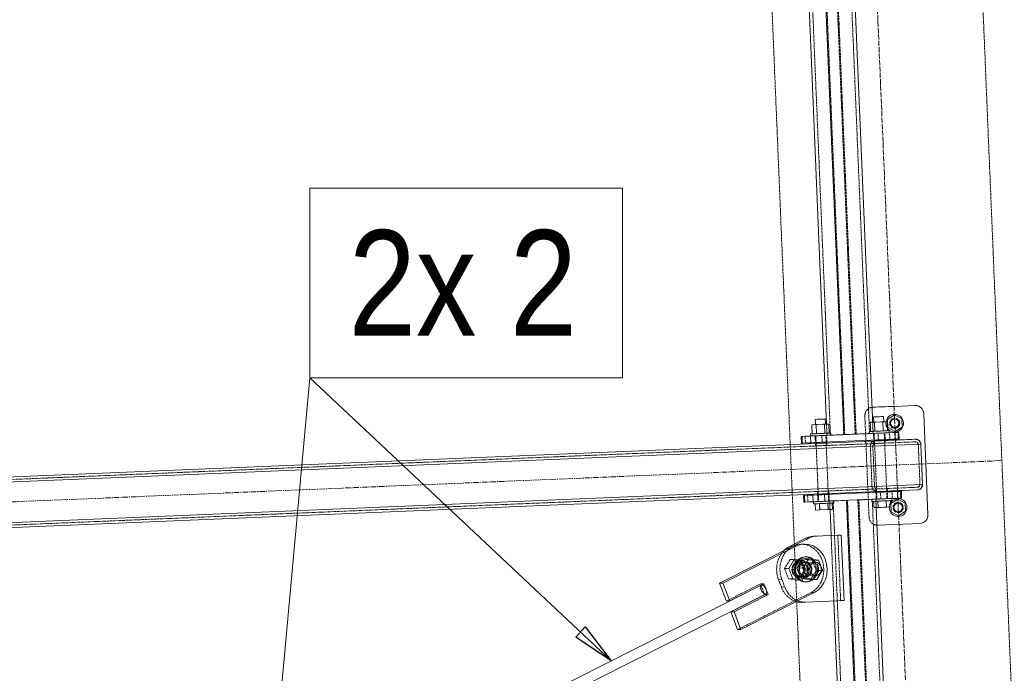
# Model space of a CAD drawing. Header units: millimetres. Extents: x -15129 to 9171, y -18789 to 5877.
# Tile 74 of 256: x -10603 to -9435, y -11820 to -11045. Entities that reach past the tile are written whole.
import ezdxf

# ---------------------------------------------------------------- set-up
doc = ezdxf.new("R2010")
doc.units = ezdxf.units.MM
for name, pattern in [('ACAD_ISO02W100', [15, 12, -3]), ('ACAD_ISO04W100', [30, 24, -3, 0, -3]), ('CENTER', [50.8, 31.75, -6.35, 6.35, -6.35])]:
    doc.linetypes.add(name, pattern=pattern)
for name, color, linetype in [('AS_Belki', 145, 'Continuous'), ('AS_Blachy', 30, 'Continuous'), ('AS_DIM_ON', 7, 'Continuous'), ('AS_Kotwy', 9, 'Continuous'), ('AS_Sciany betonowe', 252, 'Continuous'), ('AS_Siatki', 72, 'Continuous'), ('AS_Sruby', 9, 'Continuous')]:
    doc.layers.add(name, color=color, linetype=linetype)
doc.styles.add('Arial Narrow', font='ARIALN.TTF', dxfattribs={"height": 5})

msp = doc.modelspace()

# ---------------------------------------------------------------- linework, layer by layer
at = {"color": 5, "linetype": 'CENTER', "lineweight": 13, "ltscale": 0.2}
msp.add_line((-12816, -11708.5, 76020), (-9438.3, -11567.7, 38010), dxfattribs=at)
at = {"layer": 'AS_Belki', "color": 84, "linetype": 'ACAD_ISO02W100', "lineweight": 13, "ltscale": 0.25}
for p, q in [((-9723.8, -9568.4), (-9641.8, -11535.1)), ((-9624.7, -11536.9), (-9706.9, -9567.7)), ((-9612.3, -11536.3), (-9694.4, -9567.1)), ((-9611.2, -11536.3), (-9693.3, -9567.1)), ((-9595.3, -11535.6), (-9677.4, -9566.4)), ((-9646.4, -11524.4), (-9645.9, -11535.2)), ((-9645.9, -11535.2), (-9645.8, -11537.7)), ((-9641.8, -11535.1), (-9641.7, -11537.6)), ((-9612.3, -11536.3), (-9641.1, -11537.5)), ((-9612.3, -11536.3), (-9591.2, -11535.5)), ((-11596.6, -11631.1), (-9540.6, -11545.4)), ((-9659.5, -11547.3), (-9659.3, -11550.3)), ((-9658.8, -11547.3), (-9659.5, -11547.3)), ((-9654.5, -11547.1), (-9658.8, -11547.3)), ((-9646.7, -11546.8), (-9650.9, -11547)), ((-9646, -11546.8), (-9646.7, -11546.8)), ((-9646.7, -11546.8), (-9646.7, -11546.8)), ((-9645.8, -11549.7), (-9646, -11546.8)), ((-9645.8, -11537.7), (-9641.1, -11537.5)), ((-9641.7, -11537.6), (-9624.7, -11536.9)), ((-9641.7, -11537.6), (-9641.1, -11537.5)), ((-9641.2, -11537.5), (-9616.3, -11536.5)), ((-9601.8, -11544.9), (-9588.7, -11544.4)), ((-9594.4, -11550.6), (-9592.8, -11546.3)), ((-9592.8, -11546.3), (-9593.3, -11547.6)), ((-9592.8, -11546.3), (-9588.7, -11544.4)), ((-9590.2, -11545.1), (-9592.8, -11546.3)), ((-9590.6, -11548.3), (-9589.3, -11547.7)), ((-9590.6, -11548.3), (-9589.3, -11547.7)), ((-9590.2, -11544.4), (-9590.1, -11547.4)), ((-9589.4, -11544.7), (-9590.2, -11545.1)), ((-9589.7, -11547.4), (-9590.1, -11547.4)), ((-9588.7, -11544.4), (-9589.4, -11544.7)), ((-9589.3, -11547.7), (-9588.5, -11547.4)), ((-9588.5, -11547.4), (-9589.3, -11547.4)), ((-9589.3, -11547.7), (-9588.5, -11547.4)), ((-9588.7, -11544.4), (-9587, -11544.3)), ((-9577.4, -11546.9), (-9588.5, -11547.4)), ((-9587, -11544.3), (-9585.3, -11544.2)), ((-9585.3, -11544.2), (-9580, -11544)), ((-9580, -11544), (-9576.7, -11543.9)), ((-9577.5, -11543.9), (-9578.2, -11543.9)), ((-9576.7, -11543.9), (-9548.8, -11542.7)), ((-9576.6, -11546.9), (-9576.7, -11543.9)), ((-9548.8, -11542.7), (-9540.7, -11542.4)), ((-9540.6, -11545.4), (-9538.4, -11546.1)), ((-9537.5, -11548.2), (-9538.4, -11546.1)), ((-9658.9, -11550.3), (-9659.3, -11550.3)), ((-9646.6, -11549.8), (-9658.5, -11550.3)), ((-9594.4, -11550.6), (-9592.4, -11598.6)), ((-9591.4, -11550.5), (-9590.6, -11548.3)), ((-9591.4, -11550.5), (-9590.6, -11548.3)), ((-9589.4, -11598.4), (-9591.4, -11550.5)), ((-9537.5, -11548.2), (-9535.5, -11596.2)), ((-11594.3, -11685.1), (-9538.3, -11599.3)), ((-9657.1, -11604.3), (-9656.3, -11604.2)), ((-9657.1, -11604.3), (-9656.6, -11604.2)), ((-9657.1, -11604.3), (-9657, -11607.3)), ((-9656.3, -11604.2), (-9644.4, -11603.7)), ((-9644.4, -11603.7), (-9643.6, -11603.7)), ((-9643.5, -11606.7), (-9643.6, -11603.7)), ((-9590.5, -11602.7), (-9592.4, -11598.6)), ((-9590.5, -11602.7), (-9587.8, -11603.7)), ((-9586.2, -11604.3), (-9590.5, -11602.7)), ((-9588.5, -11600.5), (-9589.4, -11598.4)), ((-9587.1, -11601), (-9588.5, -11600.5)), ((-9587.1, -11601), (-9588.5, -11600.5)), ((-9587.9, -11601.4), (-9587.1, -11601.3)), ((-9587.9, -11601.4), (-9587.7, -11604.4)), ((-9587.9, -11601.4), (-9587.4, -11601.4)), ((-9587.8, -11603.7), (-9586.9, -11604)), ((-9587.7, -11604.4), (-9587, -11604.3)), ((-9586.3, -11601.3), (-9587.1, -11601)), ((-9587.1, -11601.3), (-9586.3, -11601.3)), ((-9586.9, -11604), (-9586.2, -11604.3)), ((-9575.2, -11600.8), (-9575.5, -11600.9)), ((-9575, -11603.8), (-9574.9, -11603.8)), ((-9574.9, -11603.8), (-9574.2, -11603.8)), ((-9574.2, -11603.8), (-9574.4, -11600.8)), ((-9574.2, -11603.8), (-9553.1, -11602.9)), ((-9546.5, -11599.7), (-9538.3, -11599.3)), ((-9536.3, -11598.3), (-9538.3, -11599.3)), ((-9538.3, -11599.3), (-9536.3, -11598.3)), ((-9535.5, -11596.2), (-9536.3, -11598.3)), ((-9536.3, -11598.3), (-9535.5, -11596.2)), ((-9657, -11607.3), (-9656.3, -11607.2)), ((-9644.2, -11606.7), (-9643.5, -11606.7)), ((-9621.5, -11614.8), (-9642.6, -11615.7)), ((-9642.6, -11615.7), (-9642.5, -11618.2)), ((-9642.5, -11618.2), (-9642.2, -11625.7)), ((-9638.5, -11615.5), (-9638.4, -11618)), ((-9638.4, -11618), (-9599.1, -12561.1)), ((-9622.6, -11614.8), (-9622.6, -11614.8)), ((-9582.1, -12560.4), (-9621.5, -11614.8)), ((-9592.1, -11613.6), (-9609.1, -11614.3)), ((-9569.6, -12559.9), (-9609.1, -11614.3)), ((-9588, -11613.4), (-9608, -11614.2)), ((-9568.5, -12559.9), (-9608, -11614.2)), ((-9552.6, -12559.2), (-9592.1, -11613.6)), ((-9640.9, -11656.5), (-9637.6, -11734.2))]:
    msp.add_line(p, q, dxfattribs=at)
at = {"layer": 'AS_Belki', "color": 145, "linetype": 'Continuous', "lineweight": 13, "ltscale": 0.25}
for p, q in [((-9625.8, -11536.9), (-9708, -9567.7)), ((-9591.2, -11535.5), (-9673.3, -9566.3)), ((-9727.5, -9578.5), (-9646.4, -11524.4)), ((-9534.5, -11548.1), (-11602.4, -11634.4)), ((-11406.7, -11620.2), (-9601.8, -11544.9)), ((-9540.7, -11542.4), (-9601.8, -11544.9)), ((-9536.4, -11543.9), (-9540.7, -11542.4)), ((-9534.5, -11548.1), (-9536.4, -11543.9)), ((-9534.5, -11548.1), (-9536.4, -11543.9)), ((-9532.5, -11596.1), (-9534.5, -11548.1)), ((-9532.5, -11596.1), (-11600.4, -11682.3)), ((-11594.2, -11688.1), (-9538.2, -11602.3)), ((-9538.2, -11602.3), (-9534, -11600.4)), ((-9534, -11600.4), (-9532.5, -11596.1)), ((-9534, -11600.4), (-9532.5, -11596.1)), ((-9583.2, -12560.5), (-9622.6, -11614.8)), ((-9548.6, -12559), (-9588, -11613.4)), ((-9642.2, -11625.7), (-9640.9, -11656.5)), ((-9723.1, -11715.1), (-10525.9, -12119.7)), ((-10511.4, -12125.5), (-9718.8, -11726.1)), ((-9637.6, -11734.2), (-9608.1, -12442.8))]:
    msp.add_line(p, q, dxfattribs=at)
at = {"layer": 'AS_Belki', "color": 84, "linetype": 'ACAD_ISO02W100', "lineweight": 13, "ltscale": 0.25, "extrusion": (0, 0, -1)}
for centre, start, end in [((9588.4, -11550.4), 357.6117, 87.6117), ((9540.5, -11548.4), 87.6117, 177.6117), ((9586.4, -11598.3), 267.6117, 357.6117), ((9538.5, -11596.3), 177.6117, 267.6117)]:
    msp.add_arc(centre, 6, start, end, dxfattribs=at)
at = {"layer": 'AS_Belki', "color": 84, "linetype": 'ACAD_ISO02W100', "lineweight": 13, "ltscale": 0.25}
for centre, start, end in [((-9588.4, -11550.4), 92.3883, 182.3883), ((-9540.5, -11548.4), 2.3883, 92.3883), ((-9586.4, -11598.3), 182.3883, 272.3883), ((-9538.5, -11596.3), 272.3883, 2.3883)]:
    msp.add_arc(centre, 3, start, end, dxfattribs=at)
at = {"layer": 'AS_Belki', "color": 84, "linetype": 'ACAD_ISO02W100', "lineweight": 13, "ltscale": 0.25, "extrusion": (-0.789818, -0.398009, 0.466665)}
msp.add_arc((6092.2, -6512.5, 12342.7), 6, 168.0699, 348.0699, dxfattribs=at)
at = {"layer": 'AS_Belki', "color": 145, "linetype": 'Continuous', "lineweight": 13, "ltscale": 0.25, "extrusion": (-0.789818, -0.398009, 0.466665)}
msp.add_arc((6092.2, -6512.5, 12342.7), 6, 348.0699, 168.0699, dxfattribs=at)
at = {"layer": 'AS_Blachy', "color": 84, "linetype": 'ACAD_ISO02W100', "lineweight": 13, "ltscale": 0.25}
for p, q in [((-9565.8, -11503.4), (-9591.3, -11504.4)), ((-9600.9, -11514.8), (-9597.2, -11604.8)), ((-9591.2, -11535.5), (-9595.3, -11535.6)), ((-9590.6, -11535.4), (-9590.3, -11543.4)), ((-9587.4, -11535.3), (-9589.8, -11535.4)), ((-9587.4, -11535.3), (-9582.1, -11535.1)), ((-9585.2, -11535.2), (-9577.6, -11534.9)), ((-9584.9, -11543.2), (-9585.2, -11535.2)), ((-9577.9, -11534.9), (-9582.1, -11535.1)), ((-9571.8, -11534.6), (-9577.6, -11534.9)), ((-9576.8, -11542.9), (-9577.1, -11534.9)), ((-9571.2, -11542.6), (-9571.6, -11534.6)), ((-9561.2, -11542.2), (-9561.6, -11534.2)), ((-9560.4, -11534.2), (-9561.6, -11534.2)), ((-9560.6, -11534.2), (-9560.4, -11534.2)), ((-9671.4, -11546.8), (-9676.1, -11547)), ((-9671.7, -11538.8), (-9671.4, -11546.8)), ((-9671.4, -11546.8), (-9659.5, -11546.3)), ((-9665.1, -11538.5), (-9665, -11538.5)), ((-9659.8, -11538.3), (-9659.5, -11546.3)), ((-9658.8, -11546.3), (-9659.5, -11546.3)), ((-9659.5, -11546.3), (-9658.7, -11546.3)), ((-9656.6, -11538.2), (-9659, -11538.3)), ((-9658.8, -11546.3), (-9654.6, -11546.1)), ((-9658.7, -11546.3), (-9651.4, -11546)), ((-9656.3, -11546.2), (-9658.7, -11546.3)), ((-9656.6, -11538.2), (-9651.3, -11538)), ((-9656.3, -11546.2), (-9650.9, -11546)), ((-9656.1, -11538.2), (-9651.5, -11538)), ((-9649.3, -11545.9), (-9654.6, -11546.1)), ((-9651.3, -11538), (-9647.1, -11537.8)), ((-9650.9, -11546), (-9646.8, -11545.8)), ((-9649.3, -11545.9), (-9646, -11545.8)), ((-9646.8, -11545.8), (-9646.7, -11545.8)), ((-9646, -11545.8), (-9646.7, -11545.8)), ((-9646, -11545.8), (-9646.3, -11537.8)), ((-9641.1, -11537.5), (-9641.7, -11537.6)), ((-9590.3, -11543.4), (-9589.6, -11543.4)), ((-9589.6, -11543.4), (-9585.3, -11543.2)), ((-9587, -11543.3), (-9589.5, -11543.4)), ((-9587, -11543.3), (-9581.7, -11543.1)), ((-9580, -11543), (-9585.3, -11543.2)), ((-9577.3, -11542.9), (-9584.9, -11543.2)), ((-9581.7, -11543.1), (-9577.6, -11542.9)), ((-9580, -11543), (-9576.8, -11542.9)), ((-9577.6, -11542.9), (-9577.5, -11542.9)), ((-9577.5, -11542.9), (-9576.8, -11542.9)), ((-9571.2, -11542.6), (-9577.3, -11542.9)), ((-9561.2, -11542.2), (-9571.2, -11542.6)), ((-9560.2, -11542.2), (-9561.2, -11542.2)), ((-9597.1, -11605.8), (-9595.9, -11634.7)), ((-9587.7, -11605.4), (-9587.4, -11613.4)), ((-9584.4, -11605.2), (-9586.9, -11605.3)), ((-9584.4, -11605.2), (-9579.1, -11605)), ((-9582.3, -11605.1), (-9575, -11604.8)), ((-9582, -11613.1), (-9582.3, -11605.1)), ((-9579.1, -11605), (-9575, -11604.8)), ((-9573.9, -11612.8), (-9574.2, -11604.8)), ((-9568.3, -11612.6), (-9568.6, -11604.6)), ((-9557.5, -11604.1), (-9558.6, -11604.2)), ((-9558.3, -11612.2), (-9558.6, -11604.2)), ((-9557.6, -11604.1), (-9557.5, -11604.1)), ((-9668.5, -11616.7), (-9673.1, -11616.9)), ((-9668.8, -11608.8), (-9668.5, -11616.7)), ((-9668.5, -11616.7), (-9661.7, -11616.5)), ((-9656.9, -11608.3), (-9656.6, -11616.3)), ((-9656.6, -11616.3), (-9653.3, -11616.1)), ((-9655.9, -11616.2), (-9656.6, -11616.3)), ((-9644.2, -11607.7), (-9656.1, -11608.2)), ((-9653.7, -11608.1), (-9656.1, -11608.2)), ((-9655.9, -11616.2), (-9651.6, -11616)), ((-9653.7, -11608.1), (-9648.4, -11607.9)), ((-9653.3, -11616.1), (-9648, -11615.9)), ((-9646.3, -11615.8), (-9651.6, -11616)), ((-9648.4, -11607.9), (-9644.2, -11607.7)), ((-9648, -11615.9), (-9643.8, -11615.7)), ((-9643.1, -11615.7), (-9646.3, -11615.8)), ((-9643.8, -11615.7), (-9643.1, -11615.7)), ((-9643.1, -11615.7), (-9643.4, -11607.7)), ((-9587.4, -11613.4), (-9584.1, -11613.2)), ((-9587.4, -11613.4), (-9586.7, -11613.3)), ((-9586.7, -11613.3), (-9582.4, -11613.2)), ((-9584.1, -11613.2), (-9578.8, -11613)), ((-9577.1, -11612.9), (-9582.4, -11613.2)), ((-9574.4, -11612.8), (-9582, -11613.1)), ((-9578.8, -11613), (-9574.6, -11612.8)), ((-9573.9, -11612.8), (-9577.1, -11612.9)), ((-9574.6, -11612.8), (-9573.9, -11612.8)), ((-9568.3, -11612.6), (-9574.4, -11612.8)), ((-9558.3, -11612.2), (-9568.3, -11612.6)), ((-9557.3, -11612.1), (-9558.3, -11612.2)), ((-9632.9, -11656.1), (-9628.9, -11656)), ((-9629.6, -11733.8), (-9632.9, -11656.1)), ((-9682.6, -11688.7), (-9682.8, -11688.7)), ((-9678.7, -11688.6), (-9682.6, -11688.7)), ((-9677.4, -11688.5), (-9678.7, -11688.6)), ((-9674.7, -11688.4), (-9677.4, -11688.5)), ((-9703.3, -11708.9), (-9699.3, -11708.8)), ((-9703.3, -11708.9), (-9699.9, -11717.7)), ((-9699.3, -11708.8), (-9695.9, -11717.5)), ((-9676.4, -11705.3), (-9672.4, -11705.1)), ((-9672.4, -11705.1), (-9668.4, -11704.9)), ((-9764.9, -11734.2), (-9724.6, -11713.9)), ((-9720.6, -11713.7), (-9724.6, -11713.9)), ((-9724.6, -11713.9), (-9724, -11715.4)), ((-9724, -11715.6), (-9719.7, -11726.6)), ((-9718.1, -11720.2), (-9717.9, -11720.8)), ((-9699.9, -11717.7), (-9695.9, -11717.5)), ((-9751.8, -11768.1), (-9664.9, -11724.3)), ((-9664.9, -11724.3), (-9660.9, -11724.2)), ((-9625.6, -11733.7), (-9629.6, -11733.8)), ((-9674.9, -11735.7), (-9670.9, -11735.5))]:
    msp.add_line(p, q, dxfattribs=at)
at = {"layer": 'AS_Blachy', "color": 145, "linetype": 'Continuous', "lineweight": 13, "ltscale": 0.25}
for p, q in [((-9565.8, -11503.4), (-9591.3, -11504.4)), ((-9541.4, -11502.4), (-9565.8, -11503.4)), ((-9526, -11631.8), (-9531, -11511.9)), ((-9616.3, -11536.5), (-9565.2, -11534.4)), ((-9589.9, -11535.4), (-9590.6, -11535.4)), ((-9589.8, -11535.4), (-9590.6, -11535.4)), ((-9585.7, -11535.2), (-9589.9, -11535.4)), ((-9580.4, -11535), (-9585.7, -11535.2)), ((-9577.1, -11534.9), (-9580.4, -11535)), ((-9577.8, -11534.9), (-9577.9, -11534.9)), ((-9577.1, -11534.9), (-9577.8, -11534.9)), ((-9571.6, -11534.6), (-9571.8, -11534.6)), ((-9561.6, -11534.2), (-9571.6, -11534.6)), ((-9560.6, -11534.2), (-9565.2, -11534.4)), ((-9564.9, -11542.4), (-9565.2, -11534.4)), ((-9560.2, -11542.2), (-9560.6, -11534.2)), ((-9671.7, -11538.8), (-9676.4, -11539)), ((-9676.4, -11539), (-9676.1, -11547)), ((-9676.4, -11539), (-9675.4, -11539)), ((-9676.1, -11547), (-9675.1, -11547)), ((-9675.4, -11539), (-9665.4, -11538.6)), ((-9675.4, -11539), (-9675.1, -11547)), ((-9675.1, -11547), (-9665.1, -11546.5)), ((-9671.7, -11538.8), (-9665.1, -11538.5)), ((-9665.4, -11538.6), (-9659.3, -11538.3)), ((-9665.4, -11538.6), (-9665.1, -11546.5)), ((-9665.1, -11546.5), (-9659, -11546.3)), ((-9659.8, -11538.3), (-9659.1, -11538.3)), ((-9659, -11538.3), (-9659.8, -11538.3)), ((-9659.3, -11538.3), (-9651.7, -11538)), ((-9659.1, -11538.3), (-9654.9, -11538.1)), ((-9659, -11546.3), (-9654.4, -11546.1)), ((-9649.6, -11537.9), (-9654.9, -11538.1)), ((-9654.4, -11546.1), (-9651.4, -11546)), ((-9651.7, -11538), (-9616.3, -11536.5)), ((-9651.7, -11538), (-9651.4, -11546)), ((-9651.4, -11546), (-9564.9, -11542.4)), ((-9646.3, -11537.8), (-9649.6, -11537.9)), ((-9647, -11537.8), (-9647.1, -11537.8)), ((-9647, -11537.8), (-9646.3, -11537.8)), ((-9599.7, -11543.8), (-9599.7, -11544.8)), ((-9564.9, -11542.4), (-9560.2, -11542.2)), ((-9562.3, -11604.3), (-9648.8, -11607.9)), ((-9597.2, -11604.8), (-9597.1, -11605.8)), ((-9587, -11605.3), (-9587.7, -11605.4)), ((-9586.9, -11605.3), (-9587.7, -11605.4)), ((-9587, -11605.3), (-9582.8, -11605.2)), ((-9577.5, -11604.9), (-9582.8, -11605.2)), ((-9574.2, -11604.8), (-9577.5, -11604.9)), ((-9574.7, -11604.8), (-9575, -11604.8)), ((-9574.9, -11604.8), (-9575, -11604.8)), ((-9574.2, -11604.8), (-9574.9, -11604.8)), ((-9568.6, -11604.6), (-9574.7, -11604.8)), ((-9568.6, -11604.6), (-9558.6, -11604.2)), ((-9562.3, -11604.3), (-9557.6, -11604.1)), ((-9562, -11612.3), (-9562.3, -11604.3)), ((-9557.3, -11612.1), (-9557.6, -11604.1)), ((-9668.8, -11608.8), (-9673.5, -11609)), ((-9673.5, -11609), (-9672.5, -11608.9)), ((-9673.5, -11609), (-9673.1, -11616.9)), ((-9673.1, -11616.9), (-9672.1, -11616.9)), ((-9672.5, -11608.9), (-9662.5, -11608.5)), ((-9672.5, -11608.9), (-9672.1, -11616.9)), ((-9672.1, -11616.9), (-9662.1, -11616.5)), ((-9656.1, -11608.2), (-9668.8, -11608.8)), ((-9662.5, -11608.5), (-9656.4, -11608.2)), ((-9662.5, -11608.5), (-9662.1, -11616.5)), ((-9662.1, -11616.5), (-9656.1, -11616.2)), ((-9656.2, -11608.2), (-9656.9, -11608.3)), ((-9656.9, -11608.3), (-9656.1, -11608.2)), ((-9656.4, -11608.2), (-9648.8, -11607.9)), ((-9656.2, -11608.2), (-9652, -11608.1)), ((-9656.1, -11616.2), (-9651.5, -11616)), ((-9646.7, -11607.8), (-9652, -11608.1)), ((-9651.5, -11616), (-9648.5, -11615.9)), ((-9648.8, -11607.9), (-9648.5, -11615.9)), ((-9648.5, -11615.9), (-9562, -11612.3)), ((-9643.4, -11607.7), (-9646.7, -11607.8)), ((-9644.2, -11607.7), (-9644.1, -11607.7)), ((-9643.4, -11607.7), (-9644.1, -11607.7)), ((-9562, -11612.3), (-9557.3, -11612.1)), ((-9585.5, -11644.3), (-9535.5, -11642.2)), ((-9671, -11659.8), (-9690.2, -11669.5)), ((-9672.8, -11662.6), (-9686.2, -11669.3)), ((-9667, -11659.6), (-9672.8, -11662.6)), ((-9671, -11659.8), (-9667, -11659.6)), ((-9628.9, -11656), (-9661.6, -11657.3)), ((-9661.6, -11657.3), (-9657.6, -11657.2)), ((-9625.6, -11733.7), (-9628.9, -11656)), ((-9686.2, -11669.3), (-9773.1, -11713.1)), ((-9769.1, -11712.9), (-9682.2, -11669.2)), ((-9690.2, -11669.5), (-9686.2, -11669.3)), ((-9686.2, -11669.3), (-9682.2, -11669.2)), ((-9672.3, -11666.7), (-9676.3, -11666.8)), ((-9773.1, -11713.1), (-9769.1, -11712.9)), ((-9773.1, -11713.1), (-9764.9, -11734.2)), ((-9769.1, -11712.9), (-9760.9, -11734)), ((-9760.9, -11734), (-9720.6, -11713.7)), ((-9724, -11715.4), (-9724, -11715.6)), ((-9720.6, -11713.7), (-9718.1, -11720.2)), ((-9717.9, -11720.8), (-9715.7, -11726.6)), ((-9764.9, -11734.2), (-9760.9, -11734)), ((-9719.7, -11726.7), (-9760, -11747)), ((-9715.7, -11726.6), (-9756, -11746.9)), ((-9747.8, -11768), (-9660.9, -11724.2)), ((-9719.7, -11726.6), (-9719.7, -11726.7)), ((-9719.7, -11726.7), (-9715.7, -11726.6)), ((-9670.9, -11735.5), (-9625.6, -11733.7)), ((-9674.9, -11735.7), (-9670.9, -11735.5)), ((-9756, -11746.9), (-9760, -11747)), ((-9760, -11747), (-9751.8, -11768.1)), ((-9756, -11746.9), (-9747.8, -11768)), ((-9751.8, -11768.1), (-9747.8, -11768))]:
    msp.add_line(p, q, dxfattribs=at)
at = {"layer": 'AS_Blachy', "color": 84, "linetype": 'ACAD_ISO02W100', "lineweight": 13, "ltscale": 0.25}
for centre in [(-9565.5, -11523.4), (-9561.4, -11623.3)]:
    msp.add_circle(centre, 6, dxfattribs=at)
at = {"layer": 'AS_Blachy', "color": 84, "linetype": 'ACAD_ISO02W100', "lineweight": 13, "ltscale": 0.25, "extrusion": (0.500767, 0.020866, 0.865331)}
for centre in [(-11283.9, 8790.1, -5091.3), (-11283.9, 8786.7, -5089.3), (-11283.9, 8783.2, -5087.3)]:
    msp.add_circle(centre, 9, dxfattribs=at)
at = {"layer": 'AS_Blachy', "color": 84, "linetype": 'ACAD_ISO02W100', "lineweight": 13, "ltscale": 0.25}
for centre, start, end in [((-9590.9, -11514.4), 99.5219, 182.3883), ((-9585.9, -11634.3), 182.3883, 265.2461)]:
    msp.add_arc(centre, 10, start, end, dxfattribs=at)
at = {"layer": 'AS_Blachy', "color": 145, "linetype": 'Continuous', "lineweight": 13, "ltscale": 0.25}
for centre, start, end in [((-9590.9, -11514.4), 92.3883, 99.5219), ((-9541, -11512.3), 2.3883, 92.3883), ((-9536, -11632.2), 272.3883, 2.3883), ((-9585.9, -11634.3), 265.2461, 272.3883)]:
    msp.add_arc(centre, 10, start, end, dxfattribs=at)
at = {"layer": 'AS_Blachy', "color": 145, "linetype": 'Continuous', "lineweight": 13, "ltscale": 0.25, "extrusion": (0.500767, 0.020866, 0.865331)}
for centre, start, end in [((-11283.9, 8783.2, -5087.3), 201.3942, 21.3942), ((-11275, 8773.2, -5081.5), 0.002, 21.3942), ((-11275, 8769.7, -5079.4), 0.002, 21.3942), ((-11283.9, 8790.1, -5091.3), 21.3942, 38.102), ((-11283.9, 8786.7, -5089.3), 358.8942, 21.3942), ((-11292.8, 8784.1, -5087.8), 159.6115, 180.002), ((-11292.8, 8787.5, -5089.8), 165.4838, 180.002)]:
    msp.add_arc(centre, 30, start, end, dxfattribs=at)
at = {"layer": 'AS_Blachy', "color": 84, "linetype": 'ACAD_ISO02W100', "lineweight": 13, "ltscale": 0.25, "extrusion": (0.500767, 0.020866, 0.865331)}
for centre, start, end in [((-11283.9, 8790.1, -5091.3), 38.102, 111.3942), ((-11283.9, 8786.7, -5089.3), 21.3942, 111.3942), ((-11283.9, 8786.7, -5089.3), 201.3942, 358.8942), ((-11292.8, 8787.5, -5089.8), 111.3942, 165.4838), ((-11292.8, 8784.1, -5087.8), 111.3942, 159.6115)]:
    msp.add_arc(centre, 30, start, end, dxfattribs=at)
at = {"layer": 'AS_DIM_ON', "color": 7, "lineweight": 13}
for p in [(-10326, -12200.4), (-9901.7, -11805.1)]:
    msp.add_line(p, (-10258.9, -11469.5), dxfattribs=at)
at = {"layer": 'AS_DIM_ON', "color": 0, "linetype": 'ByBlock', "lineweight": -2}
for p, q in [((-9932.4, -11764.8, 38448.2), (-9943.8, -11777, 38448.2)), ((-9932.4, -11764.8, 38448.2), (-9901.7, -11805.1, 38448.2)), ((-9901.7, -11805.1, 38448.2), (-9943.8, -11777, 38448.2))]:
    msp.add_line(p, q, dxfattribs=at)
at = {"layer": 'AS_DIM_ON', "color": 7, "lineweight": 13}
msp.add_lwpolyline([(-10258.9, -11469.5), (-9888.2, -11469.5), (-9888.2, -11244.5), (-10258.9, -11244.5), (-10258.9, -11469.5)], dxfattribs=at)
at = {"layer": 'AS_Kotwy', "color": 145, "linetype": 'Continuous', "lineweight": 13, "ltscale": 0.25}
for p, q in [((-9565.9, -11513.6), (-9574.2, -11518.8)), ((-9574.2, -11518.8), (-9573.8, -11528.6)), ((-9557.2, -11518.1), (-9565.9, -11513.6)), ((-9556.8, -11527.9), (-9557.2, -11518.1)), ((-9573.8, -11528.6), (-9565.1, -11533.2)), ((-9565.1, -11533.2), (-9556.8, -11527.9)), ((-9561.8, -11613.5), (-9570, -11618.7)), ((-9553.1, -11618), (-9561.8, -11613.5)), ((-9552.7, -11627.8), (-9553.1, -11618)), ((-9570, -11618.7), (-9569.6, -11628.5)), ((-9569.6, -11628.5), (-9560.9, -11633.1)), ((-9560.9, -11633.1), (-9552.7, -11627.8))]:
    msp.add_line(p, q, dxfattribs=at)
for centre in [(-9565.5, -11523.4), (-9561.4, -11623.3)]:
    msp.add_circle(centre, 5, dxfattribs=at)
for centre, start, end in [((-9565.5, -11523.4), 215.3384, 169.7063), ((-9561.4, -11623.3), 176.8977, 149.4384)]:
    msp.add_arc(centre, 10.5, start, end, dxfattribs=at)
at = {"layer": 'AS_Kotwy', "color": 84, "linetype": 'ACAD_ISO02W100', "lineweight": 13, "ltscale": 0.25}
for centre, start, end in [((-9565.5, -11523.4), 169.7063, 215.3384), ((-9561.4, -11623.3), 149.4384, 176.8977)]:
    msp.add_arc(centre, 10.5, start, end, dxfattribs=at)
at = {"layer": 'AS_Sciany betonowe', "color": 145, "linetype": 'ACAD_ISO02W100', "lineweight": 13, "ltscale": 0.25}
for p, q in [((-9310, -14644.5), (-9788.2, -3186.2)), ((-9689.4, -11548.6), (-9772.4, -9561.4)), ((-9684.5, -11666.6), (-9686.9, -11608.5)), ((-9652, -12446), (-9681.7, -11734.6))]:
    msp.add_line(p, q, dxfattribs=at)
at = {"layer": 'AS_Sciany betonowe', "color": 84, "linetype": 'ACAD_ISO02W100', "lineweight": 13, "ltscale": 0.25}
for p, q in [((-9686.9, -11608.5), (-9689.4, -11548.6)), ((-9681.7, -11734.6), (-9684.5, -11666.6)), ((-9683.8, -11684.8), (-9683.5, -11690.6)), ((-9683.5, -11690.6), (-9683.5, -11690.8)), ((-9681.7, -11734.4), (-9681.7, -11734.6))]:
    msp.add_line(p, q, dxfattribs=at)
at = {"layer": 'AS_Siatki', "color": 20, "linetype": 'ACAD_ISO04W100', "lineweight": 13, "ltscale": 0.25}
msp.add_line((-9335.6, -17029.2), (-10009.1, -894.7), dxfattribs=at)
at = {"layer": 'AS_Sruby', "color": 84, "linetype": 'ACAD_ISO02W100', "lineweight": 13, "ltscale": 0.25}
for p, q in [((-9659.7, -11518.8), (-9659.8, -11518.8)), ((-9648.9, -11524.6), (-9650.6, -11524.6)), ((-9647.9, -11524.5), (-9648.9, -11524.6)), ((-9648, -11518.3), (-9648.1, -11518.3)), ((-9647.9, -11524.5), (-9647.7, -11524.5)), ((-9590.2, -11522.1), (-9594.4, -11522.3)), ((-9591.8, -11522.2), (-9594.4, -11522.3)), ((-9594.4, -11522.3), (-9594, -11533.1)), ((-9590.5, -11515.9), (-9590.6, -11515.9)), ((-9590.4, -11522.1), (-9590.2, -11522.1)), ((-9589.6, -11522.1), (-9590.4, -11522.1)), ((-9589.2, -11522.1), (-9590.2, -11522.1)), ((-9589.4, -11522.1), (-9589.6, -11522.1)), ((-9587.4, -11522), (-9589.2, -11522.1)), ((-9579.7, -11521.7), (-9581.4, -11521.7)), ((-9578.6, -11521.6), (-9579.7, -11521.7)), ((-9574.4, -11521.4), (-9579.4, -11521.7)), ((-9578.7, -11515.4), (-9578.9, -11515.4)), ((-9578.6, -11521.6), (-9578.5, -11521.6)), ((-9665.2, -11536), (-9664.8, -11536)), ((-9664.8, -11536), (-9663.9, -11536)), ((-9663.9, -11536), (-9663.6, -11536)), ((-9663.2, -11536), (-9659.9, -11535.8)), ((-9659.9, -11535.8), (-9658.2, -11535.8)), ((-9659.6, -11525), (-9659.4, -11525)), ((-9658.4, -11524.9), (-9659.4, -11525)), ((-9656.6, -11524.9), (-9658.4, -11524.9)), ((-9658.2, -11535.8), (-9657.2, -11535.7)), ((-9657.2, -11535.7), (-9653.3, -11535.5)), ((-9653.3, -11535.5), (-9650.7, -11535.4)), ((-9650.7, -11535.4), (-9648.2, -11535.3)), ((-9645.5, -11535.2), (-9643.2, -11535.1)), ((-9642.8, -11535.1), (-9641.8, -11535.1)), ((-9641.8, -11535.1), (-9641.3, -11535)), ((-9641.3, -11535), (-9641.2, -11535)), ((-9595.9, -11533.2), (-9595.6, -11533.1)), ((-9595.9, -11533.2), (-9595.5, -11533.1)), ((-9595.9, -11533.2), (-9595.8, -11535.7)), ((-9595.9, -11533.2), (-9595.9, -11533.2)), ((-9595.8, -11535.7), (-9595.4, -11535.6)), ((-9595.8, -11535.6), (-9595.8, -11535.7)), ((-9595.6, -11533.1), (-9594.7, -11533.1)), ((-9595.5, -11533.1), (-9595.3, -11533.1)), ((-9595.4, -11535.6), (-9594.6, -11535.6)), ((-9595.3, -11533.1), (-9594.4, -11533.1)), ((-9594.7, -11533.1), (-9594.4, -11533.1)), ((-9594.6, -11535.6), (-9593.4, -11535.5)), ((-9594.4, -11533.1), (-9593, -11533)), ((-9594, -11533.1), (-9591.7, -11533)), ((-9593.4, -11535.5), (-9591.8, -11535.5)), ((-9593, -11533), (-9591.3, -11533)), ((-9591.8, -11535.5), (-9589.9, -11535.4)), ((-9591.7, -11533), (-9591.3, -11533)), ((-9591.3, -11533), (-9590.7, -11532.9)), ((-9590.7, -11532.9), (-9589, -11532.9)), ((-9589.9, -11535.4), (-9589.7, -11535.4)), ((-9589.8, -11535.4), (-9589.5, -11543.4)), ((-9589.7, -11535.4), (-9589.8, -11535.4)), ((-9589.7, -11535.4), (-9589.2, -11535.4)), ((-9589, -11532.9), (-9587.9, -11532.8)), ((-9587.9, -11532.8), (-9584.2, -11532.7)), ((-9577.9, -11534.9), (-9578.1, -11534.9)), ((-9577.6, -11542.9), (-9577.9, -11534.9)), ((-9572.6, -11532.2), (-9572.1, -11532.2)), ((-9572.1, -11532.2), (-9572, -11532.2)), ((-9571.9, -11534.7), (-9572, -11534.7)), ((-9665.1, -11538.5), (-9664.7, -11538.5)), ((-9664.7, -11538.5), (-9663.8, -11538.5)), ((-9663.8, -11538.5), (-9662.6, -11538.4)), ((-9662.6, -11538.4), (-9661, -11538.4)), ((-9661, -11538.4), (-9659.1, -11538.3)), ((-9659.1, -11538.3), (-9658.9, -11538.3)), ((-9659, -11538.3), (-9658.7, -11546.3)), ((-9658.9, -11538.3), (-9659, -11538.3)), ((-9658.9, -11538.3), (-9658.4, -11538.3)), ((-9658.7, -11547.3), (-9656.2, -11607.2)), ((-9658.4, -11538.3), (-9658.3, -11538.3)), ((-9658.3, -11538.3), (-9656.7, -11538.2)), ((-9656.7, -11538.2), (-9656.1, -11538.2)), ((-9651.5, -11538), (-9649.4, -11537.9)), ((-9649.4, -11537.9), (-9647.9, -11537.8)), ((-9647.9, -11537.8), (-9647.1, -11537.8)), ((-9647.1, -11537.8), (-9647.3, -11537.8)), ((-9647.1, -11537.8), (-9645.8, -11537.7)), ((-9646.8, -11545.8), (-9647.1, -11537.8)), ((-9644.3, -11606.7), (-9646.8, -11546.8)), ((-9645.8, -11537.7), (-9644.1, -11537.7)), ((-9644.1, -11537.7), (-9642.7, -11537.6)), ((-9642.7, -11537.6), (-9641.7, -11537.6)), ((-9641.7, -11537.6), (-9641.2, -11537.5)), ((-9641.1, -11537.5), (-9641.2, -11537.5)), ((-9589.4, -11544.4), (-9586.9, -11604.3)), ((-9575, -11603.8), (-9577.5, -11543.9)), ((-9586.9, -11605.3), (-9586.6, -11613.3)), ((-9574.7, -11612.8), (-9575, -11604.8)), ((-9661.4, -11616.5), (-9661.8, -11616.5)), ((-9661.7, -11616.5), (-9661.8, -11616.5)), ((-9661.7, -11616.5), (-9661.2, -11616.4)), ((-9660.6, -11616.4), (-9661.4, -11616.5)), ((-9661.2, -11616.4), (-9660.2, -11616.4)), ((-9659.3, -11616.4), (-9660.6, -11616.4)), ((-9660.2, -11616.4), (-9658.9, -11616.3)), ((-9657.7, -11616.3), (-9659.3, -11616.4)), ((-9658.9, -11616.3), (-9657.1, -11616.3)), ((-9655.8, -11616.2), (-9657.7, -11616.3)), ((-9657.1, -11616.3), (-9655.1, -11616.2)), ((-9656.1, -11608.2), (-9655.8, -11616.2)), ((-9655.8, -11616.2), (-9655.6, -11616.2)), ((-9655.6, -11616.2), (-9655.8, -11616.2)), ((-9655.1, -11616.2), (-9655.6, -11616.2)), ((-9652.9, -11616.1), (-9655.1, -11616.2)), ((-9655.1, -11616.2), (-9655, -11616.2)), ((-9655, -11616.2), (-9653.5, -11616.1)), ((-9653.5, -11616.1), (-9651.4, -11616)), ((-9650.6, -11616), (-9652.9, -11616.1)), ((-9651.4, -11616), (-9649.1, -11615.9)), ((-9648.3, -11615.9), (-9650.6, -11616)), ((-9649.1, -11615.9), (-9648.5, -11615.9)), ((-9646, -11615.8), (-9648.3, -11615.9)), ((-9643.8, -11615.7), (-9646, -11615.8)), ((-9642, -11618.1), (-9644.7, -11618.3)), ((-9643.9, -11615.7), (-9644.2, -11607.7)), ((-9644, -11615.7), (-9643.9, -11615.7)), ((-9641.9, -11615.6), (-9643.8, -11615.7)), ((-9639.7, -11618.1), (-9642, -11618.1)), ((-9640.3, -11615.6), (-9641.9, -11615.6)), ((-9639.1, -11615.5), (-9640.3, -11615.6)), ((-9638.3, -11615.5), (-9639.1, -11615.5)), ((-9638.4, -11618), (-9637.8, -11618)), ((-9637.9, -11615.5), (-9638.3, -11615.5)), ((-9637.9, -11615.5), (-9637.9, -11615.5)), ((-9637.8, -11618), (-9637.8, -11618)), ((-9592.6, -11613.6), (-9592.5, -11616.1)), ((-9592.2, -11613.6), (-9592.6, -11613.6)), ((-9592.5, -11613.6), (-9592.6, -11613.6)), ((-9592.1, -11616.1), (-9592.5, -11616.1)), ((-9592.4, -11616.1), (-9592.5, -11616.1)), ((-9592.4, -11616.1), (-9592, -11616.1)), ((-9591.4, -11613.5), (-9592.2, -11613.6)), ((-9592, -11616.1), (-9592.1, -11616.1)), ((-9591.9, -11616.1), (-9592, -11616.1)), ((-9590.9, -11616), (-9591.9, -11616.1)), ((-9590.1, -11613.5), (-9591.4, -11613.5)), ((-9589.5, -11616), (-9590.9, -11616)), ((-9588.2, -11615.9), (-9590.5, -11616)), ((-9590.5, -11616), (-9590.2, -11623.5)), ((-9588.5, -11613.4), (-9590.1, -11613.5)), ((-9587.9, -11615.9), (-9589.5, -11616)), ((-9586.6, -11613.3), (-9588.5, -11613.4)), ((-9587.9, -11615.9), (-9588.2, -11615.9)), ((-9587.3, -11615.9), (-9587.9, -11615.9)), ((-9585.5, -11615.8), (-9587.3, -11615.9)), ((-9586.6, -11613.3), (-9586.4, -11613.3)), ((-9586.4, -11613.3), (-9586.6, -11613.3)), ((-9585.9, -11613.3), (-9586.4, -11613.3)), ((-9583.7, -11613.2), (-9585.9, -11613.3)), ((-9584.4, -11615.7), (-9585.5, -11615.8)), ((-9578, -11615.5), (-9584.4, -11615.7)), ((-9581.4, -11613.1), (-9583.7, -11613.2)), ((-9579, -11613), (-9581.4, -11613.1)), ((-9576.8, -11612.9), (-9579, -11613)), ((-9575.8, -11615.4), (-9578, -11615.5)), ((-9574.6, -11612.8), (-9576.8, -11612.9)), ((-9575.5, -11615.4), (-9575.8, -11615.4)), ((-9574.8, -11612.8), (-9574.7, -11612.8)), ((-9572.7, -11612.8), (-9574.6, -11612.8)), ((-9571.1, -11612.7), (-9572.7, -11612.8)), ((-9569.9, -11612.6), (-9571.1, -11612.7)), ((-9569, -11612.6), (-9569.9, -11612.6)), ((-9569.2, -11615.1), (-9568.6, -11615.1)), ((-9568.7, -11612.6), (-9569, -11612.6)), ((-9568.7, -11612.6), (-9568.7, -11612.6)), ((-9568.5, -11615.1), (-9568.6, -11615.1)), ((-9661.3, -11619), (-9661.7, -11619)), ((-9661.1, -11618.9), (-9661.3, -11619)), ((-9654.4, -11626.2), (-9654.7, -11618.7)), ((-9647.3, -11618.4), (-9649.8, -11618.5)), ((-9644.7, -11618.3), (-9647.3, -11618.4)), ((-9644.4, -11625.8), (-9644.7, -11618.3)), ((-9590.2, -11623.5), (-9585.2, -11623.3)), ((-9590.2, -11623.5), (-9587.6, -11623.4)), ((-9585.2, -11623.3), (-9575.2, -11622.9)), ((-9689.3, -11684.9), (-9696.1, -11695.7)), ((-9691.1, -11695.5), (-9684.3, -11684.7)), ((-9684.3, -11684.7), (-9689.3, -11684.9)), ((-9689.3, -11684.9), (-9677.8, -11686.5)), ((-9675.8, -11685.9), (-9684.3, -11684.7)), ((-9672.8, -11686.3), (-9677.8, -11686.5)), ((-9677.8, -11686.5), (-9673.1, -11698.7)), ((-9672.8, -11686.3), (-9675.8, -11685.9)), ((-9674.8, -11684.3), (-9663.3, -11685.9)), ((-9671.9, -11688.7), (-9672.8, -11686.3)), ((-9655.9, -11685.6), (-9663.3, -11685.9)), ((-9663.3, -11685.9), (-9658.5, -11698.1)), ((-9696.1, -11695.7), (-9691.1, -11695.5)), ((-9696.1, -11695.7), (-9691.4, -11708)), ((-9686.3, -11707.7), (-9691.1, -11695.5)), ((-9679.1, -11689), (-9679.8, -11689)), ((-9673.1, -11698.7), (-9679.8, -11709.5)), ((-9677.7, -11688.9), (-9679.1, -11689)), ((-9675.1, -11688.8), (-9677.7, -11688.9)), ((-9671.8, -11688.7), (-9675.1, -11688.8)), ((-9668, -11698.5), (-9673.1, -11698.7)), ((-9668.3, -11697.8), (-9671.9, -11688.7)), ((-9671.6, -11704.2), (-9668.3, -11698.9)), ((-9668, -11698.5), (-9668.3, -11697.8)), ((-9668.3, -11698.9), (-9668, -11698.5)), ((-9658.5, -11698.1), (-9665.3, -11708.9)), ((-9651.1, -11697.8), (-9658.5, -11698.1)), ((-9686.3, -11707.7), (-9691.4, -11708)), ((-9691.4, -11708), (-9679.8, -11709.5)), ((-9674.8, -11709.3), (-9686.3, -11707.7)), ((-9679.8, -11709.5), (-9678.2, -11709.4)), ((-9679.4, -11705), (-9678.5, -11705)), ((-9678.5, -11705), (-9677.8, -11704.9)), ((-9678.2, -11709.4), (-9674.8, -11709.3)), ((-9677.8, -11704.9), (-9674.5, -11704.8)), ((-9674.8, -11709.3), (-9673.9, -11707.7)), ((-9674.5, -11704.8), (-9671.4, -11704.7)), ((-9673.9, -11707.7), (-9672.2, -11705.1)), ((-9672.2, -11705.1), (-9672.1, -11705)), ((-9672.1, -11705), (-9671.9, -11704.7)), ((-9671.9, -11704.7), (-9671.6, -11704.2))]:
    msp.add_line(p, q, dxfattribs=at)
at = {"layer": 'AS_Sruby', "color": 145, "linetype": 'Continuous', "lineweight": 13, "ltscale": 0.25}
for p, q in [((-9659.8, -11518.8), (-9659.6, -11525)), ((-9659.1, -11518.8), (-9659.8, -11518.8)), ((-9657.5, -11518.7), (-9659.1, -11518.8)), ((-9648.6, -11524.5), (-9658.6, -11525)), ((-9655.5, -11518.6), (-9657.5, -11518.7)), ((-9653.1, -11518.5), (-9655.5, -11518.6)), ((-9650.9, -11518.4), (-9653.1, -11518.5)), ((-9649.1, -11518.4), (-9650.9, -11518.4)), ((-9648.1, -11518.3), (-9649.1, -11518.4)), ((-9643.6, -11524.3), (-9648.6, -11524.5)), ((-9648.6, -11524.5), (-9648.2, -11535.3)), ((-9648, -11518.3), (-9648.1, -11518.3)), ((-9647.7, -11524.5), (-9648, -11518.3)), ((-9643.2, -11535.1), (-9643.6, -11524.3)), ((-9589.4, -11522.1), (-9591.8, -11522.2)), ((-9590.6, -11515.9), (-9590.4, -11522.1)), ((-9589.9, -11515.9), (-9590.6, -11515.9)), ((-9588.3, -11515.8), (-9589.9, -11515.9)), ((-9579.4, -11521.7), (-9589.4, -11522.1)), ((-9589.4, -11522.1), (-9589, -11532.9)), ((-9586.2, -11515.7), (-9588.3, -11515.8)), ((-9583.9, -11515.6), (-9586.2, -11515.7)), ((-9581.7, -11515.5), (-9583.9, -11515.6)), ((-9579.9, -11515.5), (-9581.7, -11515.5)), ((-9578.9, -11515.4), (-9579.9, -11515.5)), ((-9574.4, -11521.4), (-9579.4, -11521.7)), ((-9579.4, -11521.7), (-9579, -11532.4)), ((-9578.7, -11515.4), (-9578.9, -11515.4)), ((-9578.5, -11521.6), (-9578.7, -11515.4)), ((-9574, -11532.2), (-9574.4, -11521.4)), ((-9665.2, -11536), (-9665.1, -11538.5)), ((-9665.1, -11536), (-9665.2, -11536)), ((-9665.1, -11536), (-9664.5, -11536)), ((-9664.5, -11536), (-9663.6, -11536)), ((-9658.6, -11525), (-9663.6, -11525.2)), ((-9663.6, -11525.2), (-9663.2, -11536)), ((-9663.6, -11536), (-9662.2, -11535.9)), ((-9662.2, -11535.9), (-9660.5, -11535.8)), ((-9660.5, -11535.8), (-9658.5, -11535.8)), ((-9658.6, -11525), (-9658.2, -11535.8)), ((-9658.5, -11535.8), (-9656.3, -11535.7)), ((-9656.3, -11535.7), (-9654, -11535.6)), ((-9654, -11535.6), (-9651.6, -11535.5)), ((-9651.6, -11535.5), (-9649.3, -11535.4)), ((-9649.3, -11535.4), (-9647.2, -11535.3)), ((-9647.2, -11535.3), (-9645.3, -11535.2)), ((-9645.3, -11535.2), (-9643.7, -11535.1)), ((-9643.7, -11535.1), (-9642.4, -11535.1)), ((-9642.4, -11535.1), (-9641.6, -11535.1)), ((-9641.6, -11535.1), (-9641.2, -11535)), ((-9641.1, -11537.5), (-9641.2, -11535)), ((-9591.3, -11533), (-9589.3, -11532.9)), ((-9591.3, -11533), (-9591.3, -11533)), ((-9589.3, -11532.9), (-9587.1, -11532.8)), ((-9589.2, -11535.4), (-9587, -11535.3)), ((-9587.1, -11532.8), (-9584.8, -11532.7)), ((-9587, -11535.3), (-9584.6, -11535.2)), ((-9584.8, -11532.7), (-9582.4, -11532.6)), ((-9584.6, -11535.2), (-9582.3, -11535.1)), ((-9582.4, -11532.6), (-9580.1, -11532.5)), ((-9582.3, -11535.1), (-9580, -11535)), ((-9580.1, -11532.5), (-9578, -11532.4)), ((-9580, -11535), (-9577.9, -11534.9)), ((-9578, -11532.4), (-9576.1, -11532.3)), ((-9577.9, -11534.9), (-9576, -11534.8)), ((-9576.1, -11532.3), (-9574.5, -11532.3)), ((-9576, -11534.8), (-9574.4, -11534.8)), ((-9574.5, -11532.3), (-9573.2, -11532.2)), ((-9574.4, -11534.8), (-9573.1, -11534.7)), ((-9573.2, -11532.2), (-9572.4, -11532.2)), ((-9573.1, -11534.7), (-9572.3, -11534.7)), ((-9572.4, -11532.2), (-9572, -11532.2)), ((-9572.3, -11534.7), (-9571.9, -11534.7)), ((-9571.9, -11534.7), (-9572, -11532.2)), ((-9665.1, -11538.5), (-9665, -11538.5)), ((-9665, -11538.5), (-9664.4, -11538.5)), ((-9664.4, -11538.5), (-9663.5, -11538.5)), ((-9663.5, -11538.5), (-9662.1, -11538.4)), ((-9662.1, -11538.4), (-9660.4, -11538.3)), ((-9660.4, -11538.3), (-9658.4, -11538.3)), ((-9658.7, -11546.3), (-9658.7, -11547.3)), ((-9658.4, -11538.3), (-9656.2, -11538.2)), ((-9656.2, -11538.2), (-9653.9, -11538.1)), ((-9653.9, -11538.1), (-9651.7, -11538)), ((-9646.8, -11546.8), (-9646.8, -11545.8)), ((-9589.5, -11543.4), (-9589.4, -11544.4)), ((-9577.5, -11543.9), (-9577.6, -11542.9)), ((-9586.9, -11604.3), (-9586.9, -11605.3)), ((-9575, -11604.8), (-9575, -11603.8)), ((-9661.8, -11616.5), (-9661.7, -11619)), ((-9656.2, -11607.2), (-9656.1, -11608.2)), ((-9643.7, -11618.2), (-9645.9, -11618.3)), ((-9644.2, -11607.7), (-9644.3, -11606.7)), ((-9641.8, -11618.1), (-9643.7, -11618.2)), ((-9640.2, -11618.1), (-9641.8, -11618.1)), ((-9639, -11618), (-9640.2, -11618.1)), ((-9639.4, -11625.5), (-9639.7, -11618.1)), ((-9638.2, -11618), (-9639, -11618)), ((-9637.8, -11618), (-9638.2, -11618)), ((-9637.8, -11618), (-9637.9, -11615.5)), ((-9587.8, -11615.9), (-9587.9, -11615.9)), ((-9585.8, -11615.8), (-9587.8, -11615.9)), ((-9583.6, -11615.7), (-9585.8, -11615.8)), ((-9585.5, -11615.8), (-9585.2, -11623.3)), ((-9581.3, -11615.6), (-9583.6, -11615.7)), ((-9578.9, -11615.5), (-9581.3, -11615.6)), ((-9576.7, -11615.4), (-9578.9, -11615.5)), ((-9574.5, -11615.3), (-9576.7, -11615.4)), ((-9575.5, -11615.4), (-9575.2, -11622.9)), ((-9572.6, -11615.3), (-9574.5, -11615.3)), ((-9571, -11615.2), (-9572.6, -11615.3)), ((-9569.8, -11615.1), (-9571, -11615.2)), ((-9570.2, -11622.7), (-9570.5, -11615.2)), ((-9568.9, -11615.1), (-9569.8, -11615.1)), ((-9568.5, -11615.1), (-9568.9, -11615.1)), ((-9568.5, -11615.1), (-9568.7, -11612.6)), ((-9661.7, -11619), (-9661.6, -11619)), ((-9661.6, -11619), (-9661.1, -11618.9)), ((-9660.1, -11618.9), (-9661.1, -11618.9)), ((-9658.7, -11618.8), (-9660.1, -11618.9)), ((-9659.7, -11618.9), (-9659.4, -11626.4)), ((-9659.4, -11626.4), (-9654.4, -11626.2)), ((-9657, -11618.8), (-9658.7, -11618.8)), ((-9655, -11618.7), (-9657, -11618.8)), ((-9652.8, -11618.6), (-9655, -11618.7)), ((-9654.7, -11618.7), (-9654.4, -11626.2)), ((-9654.4, -11626.2), (-9644.4, -11625.8)), ((-9650.5, -11618.5), (-9652.8, -11618.6)), ((-9648.2, -11618.4), (-9650.5, -11618.5)), ((-9645.9, -11618.3), (-9648.2, -11618.4)), ((-9644.7, -11618.3), (-9644.4, -11625.8)), ((-9644.4, -11625.8), (-9639.4, -11625.5)), ((-9587.6, -11623.4), (-9585.2, -11623.3)), ((-9585.2, -11623.3), (-9575.2, -11622.9)), ((-9575.2, -11622.9), (-9570.2, -11622.7)), ((-9674.8, -11684.3), (-9681.6, -11695.1)), ((-9667.4, -11684), (-9674.8, -11684.3)), ((-9674.2, -11694.8), (-9667.4, -11684)), ((-9670.4, -11681.6), (-9671.9, -11681.7)), ((-9655.9, -11685.6), (-9667.4, -11684)), ((-9659.7, -11688.2), (-9662.8, -11688.3)), ((-9651.1, -11697.8), (-9655.9, -11685.6)), ((-9681.6, -11695.1), (-9674.2, -11694.8)), ((-9681.6, -11695.1), (-9676.8, -11707.3)), ((-9669.4, -11707), (-9674.2, -11694.8)), ((-9657.9, -11708.6), (-9651.1, -11697.8)), ((-9669.4, -11707), (-9676.8, -11707.3)), ((-9676.8, -11707.3), (-9665.3, -11708.9)), ((-9671.2, -11711.7), (-9669.7, -11711.6)), ((-9657.9, -11708.6), (-9669.4, -11707)), ((-9665.3, -11708.9), (-9657.9, -11708.6)), ((-9662.4, -11704.3), (-9659.3, -11704.2))]:
    msp.add_line(p, q, dxfattribs=at)
at = {"layer": 'AS_Sruby', "color": 145, "linetype": 'Continuous', "lineweight": 13, "ltscale": 0.25, "extrusion": (0.500767, 0.020866, 0.865331)}
msp.add_circle((-11283.9, 8772.8, -5081.2), 8, dxfattribs=at)
at = {"layer": 'AS_Sruby', "color": 84, "linetype": 'ACAD_ISO02W100', "lineweight": 13, "ltscale": 0.25, "extrusion": (0.500767, 0.020866, 0.865331)}
for centre in [(-11283.9, 8790.1, -5091.3), (-11283.9, 8783.2, -5087.3)]:
    msp.add_circle(centre, 8, dxfattribs=at)
at = {"layer": 'AS_Sruby', "color": 145, "linetype": 'Continuous', "lineweight": 13, "ltscale": 0.25, "extrusion": (0.500767, 0.020866, 0.865331)}
for centre, radius in [((-11283.9, 8783.2, -5087.3), 15), ((-11283.9, 8775.5, -5082.8), 8)]:
    msp.add_arc(centre, radius, 358.8942, 178.8942, dxfattribs=at)
at = {"layer": 'AS_Sruby', "color": 145, "linetype": 'Continuous', "lineweight": 13, "ltscale": 0.25, "extrusion": (-0.500767, -0.020866, -0.865331)}
msp.add_arc((11283.9, 8781.9, 5086.5), 15, 326.2664, 219.1066, dxfattribs=at)
at = {"layer": 'AS_Sruby', "color": 84, "linetype": 'ACAD_ISO02W100', "lineweight": 13, "ltscale": 0.25, "extrusion": (0.500767, 0.020866, 0.865331)}
for centre, radius in [((-11283.9, 8783.2, -5087.3), 15), ((-11283.9, 8775.5, -5082.8), 8)]:
    msp.add_arc(centre, radius, 178.8942, 358.8942, dxfattribs=at)
at = {"layer": 'AS_Sruby', "color": 84, "linetype": 'ACAD_ISO02W100', "lineweight": 13, "ltscale": 0.25, "extrusion": (-0.500767, -0.020866, -0.865331)}
msp.add_arc((11283.9, 8781.9, 5086.5), 15, 219.1066, 326.2664, dxfattribs=at)

# ---------------------------------------------------------------- texts
at = {"layer": 'AS_DIM_ON', "color": 7, "lineweight": 13, "style": 'Arial Narrow'}
msp.add_text('2x 2', height=125, dxfattribs=at).set_placement((-10212.9, -11419.5))

doc.saveas('drawing.dxf')
